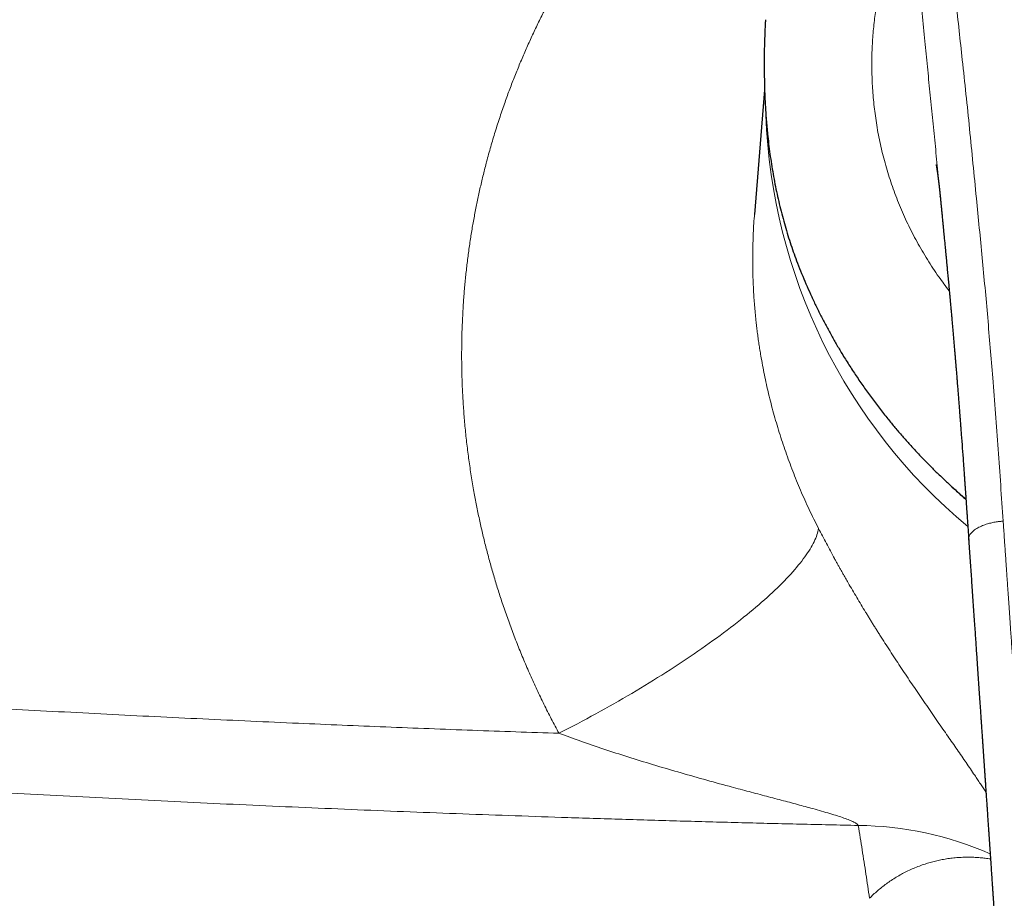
# Model space of a CAD drawing. Header units: millimetres. Extents: x 8 to 932, y 12 to 523.
# Tile 24 of 53: x 424 to 464, y 458 to 494. Entities that reach past the tile are written whole.
import ezdxf

# ---------------------------------------------------------------- set-up
doc = ezdxf.new("R2010")
doc.units = ezdxf.units.MM

msp = doc.modelspace()

# ---------------------------------------------------------------- linework, layer by layer
at = {"color": 7, "linetype": 'Continuous', "lineweight": 30}
for p, q in [((454.641, 491.933), (454.649, 491.429)), ((454.656, 491.2), (454.245, 486.107)), ((461.836, 486.833), (461.835, 486.842))]:
    msp.add_line(p, q, dxfattribs=at)
at = {"color": 252, "linetype": 'Continuous', "lineweight": 0, "flags": 128}
msp.add_lwpolyline([(446.252, 464.906), (446.442, 465.003), (446.632, 465.101), (446.821, 465.2), (447.01, 465.299), (447.199, 465.4), (447.387, 465.5), (447.575, 465.602), (447.762, 465.704), (447.948, 465.806), (448.134, 465.91), (448.318, 466.013), (448.502, 466.118), (448.685, 466.222), (448.867, 466.327), (449.049, 466.433), (449.229, 466.539), (449.408, 466.645), (449.586, 466.752), (449.763, 466.858), (449.938, 466.966), (450.112, 467.073), (450.285, 467.181), (450.457, 467.288), (450.627, 467.396), (450.796, 467.504), (450.963, 467.612), (451.129, 467.721), (451.293, 467.829), (451.456, 467.937), (451.616, 468.045), (451.775, 468.154), (451.933, 468.262), (452.088, 468.37), (452.242, 468.478), (452.394, 468.585), (452.544, 468.693), (452.692, 468.8), (452.838, 468.907), (452.981, 469.014), (453.123, 469.12), (453.263, 469.226), (453.4, 469.332), (453.536, 469.437), (453.669, 469.542), (453.799, 469.646), (453.928, 469.75), (454.054, 469.854), (454.178, 469.957), (454.299, 470.059), (454.418, 470.161), (454.534, 470.262), (454.648, 470.362), (454.759, 470.462), (454.868, 470.561), (454.974, 470.659), (455.078, 470.757), (455.179, 470.854), (455.277, 470.95), (455.373, 471.045), (455.465, 471.139), (455.555, 471.232), (455.643, 471.325), (455.727, 471.416), (455.809, 471.507), (455.887, 471.597), (455.963, 471.685), (456.036, 471.773), (456.106, 471.859), (456.174, 471.945), (456.238, 472.029), (456.299, 472.112), (456.357, 472.194), (456.412, 472.275), (456.465, 472.354), (456.514, 472.433), (456.56, 472.51), (456.603, 472.586), (456.643, 472.661), (456.68, 472.734), (456.714, 472.806), (456.745, 472.877), (456.772, 472.946), (456.797, 473.014), (456.818, 473.081), (456.837, 473.146), (456.852, 473.209), (456.864, 473.272)], dxfattribs=at)
at = {"color": 252, "linetype": 'Continuous', "lineweight": 0}
for centre, radius, start, end in [((477.656, 490.999), 22.963, 182.0698, 230.2201), ((458.364, 447.517), 13.626, 66.1374, 89.5052)]:
    msp.add_arc(centre, radius, start, end, dxfattribs=at)
for points, knots in [([(446.252, 464.906), (446.147, 465.103), (445.937, 465.496), (445.638, 466.092), (445.351, 466.691), (445.076, 467.294), (444.816, 467.897), (444.569, 468.5), (444.336, 469.103), (444.116, 469.71), (443.915, 470.298), (443.732, 470.868), (443.566, 471.419), (443.41, 471.972), (443.263, 472.528), (443.127, 473.087), (443, 473.649), (442.883, 474.214), (442.771, 474.806), (442.666, 475.426), (442.57, 476.074), (442.487, 476.722), (442.418, 477.371), (442.363, 478.017), (442.321, 478.66), (442.292, 479.3), (442.277, 479.94), (442.275, 480.555), (442.284, 481.146), (442.303, 481.714), (442.332, 482.281), (442.372, 482.847), (442.422, 483.413), (442.483, 483.978), (442.554, 484.543), (442.634, 485.096), (442.722, 485.636), (442.818, 486.164), (442.923, 486.691), (443.037, 487.216), (443.161, 487.74), (443.303, 488.294), (443.464, 488.877), (443.646, 489.49), (443.841, 490.097), (444.04, 490.677), (444.242, 491.23), (444.446, 491.758), (444.659, 492.283), (444.883, 492.805), (445.116, 493.324), (445.359, 493.839), (445.611, 494.351), (445.885, 494.883), (446.182, 495.432), (446.503, 495.998), (446.835, 496.558), (447.178, 497.111), (447.531, 497.655), (447.893, 498.189), (448.264, 498.713), (448.647, 499.232), (449.043, 499.748), (449.453, 500.261), (449.875, 500.768), (450.308, 501.266), (450.751, 501.756), (451.204, 502.238), (451.667, 502.712), (451.983, 503.02), (452.142, 503.175)], [0, 0, 0, 0, 0.015763, 0.031485, 0.047172, 0.062829, 0.078462, 0.093797, 0.10912, 0.124435, 0.139749, 0.153425, 0.167108, 0.180801, 0.194509, 0.208234, 0.221982, 0.235756, 0.249559, 0.265242, 0.280911, 0.296572, 0.312232, 0.327895, 0.343288, 0.358696, 0.374124, 0.389471, 0.403166, 0.41686, 0.430557, 0.444261, 0.457976, 0.471706, 0.485455, 0.499227, 0.5122, 0.525181, 0.538175, 0.551184, 0.564213, 0.577265, 0.592682, 0.608142, 0.62365, 0.638988, 0.652682, 0.666383, 0.680095, 0.693823, 0.707569, 0.72134, 0.735138, 0.748967, 0.764673, 0.780368, 0.79606, 0.811753, 0.827454, 0.842889, 0.858342, 0.87382, 0.88936, 0.905194, 0.921009, 0.936809, 0.952603, 0.968395, 0.984192, 1, 1, 1, 1]), ([(462.013, 499.509), (462.048, 499.119), (462.116, 498.337), (462.23, 497.162), (462.351, 495.983), (462.478, 494.801), (462.608, 493.615), (462.745, 492.355), (462.889, 491.02), (463.034, 489.607), (463.174, 488.189), (463.306, 486.837), (463.433, 485.552), (463.551, 484.336), (463.666, 483.116), (463.776, 481.892), (463.88, 480.664), (463.986, 479.359), (464.093, 477.976), (464.201, 476.515), (464.306, 475.048), (464.374, 474.067), (464.408, 473.576)], [0, 0, 0, 0, 0.046677, 0.093345, 0.140008, 0.186667, 0.233324, 0.279979, 0.334963, 0.389948, 0.444935, 0.499928, 0.546596, 0.593269, 0.639946, 0.686625, 0.733304, 0.779981, 0.834987, 0.889989, 0.944992, 1, 1, 1, 1]), ([(460.683, 498.834), (460.604, 498.705), (460.447, 498.446), (460.224, 498.003), (460.013, 497.523), (459.817, 497.004), (459.638, 496.452), (459.477, 495.868), (459.337, 495.255), (459.22, 494.614), (459.13, 493.948), (459.068, 493.259), (459.036, 492.549), (459.039, 491.821), (459.076, 491.077), (459.152, 490.322), (459.267, 489.558), (459.424, 488.788), (459.626, 488.017), (459.873, 487.247), (460.164, 486.483), (460.5, 485.727), (460.879, 484.985), (461.304, 484.259), (461.743, 483.59), (462.06, 483.176), (462.205, 482.987)], [0, 0, 0, 0, 0.041946, 0.083887, 0.125831, 0.167783, 0.209738, 0.251692, 0.293642, 0.335589, 0.37753, 0.419469, 0.461411, 0.503357, 0.545305, 0.587256, 0.629204, 0.671145, 0.713085, 0.755029, 0.796978, 0.83893, 0.88088, 0.922817, 0.964747, 1, 1, 1, 1]), ([(461.835, 486.842), (461.833, 486.864), (461.796, 487.239), (461.726, 487.965), (461.623, 489.018), (461.52, 490.065), (461.415, 491.107), (461.31, 492.146), (461.201, 493.217), (461.09, 494.32), (460.979, 495.454), (460.873, 496.584), (460.774, 497.712), (460.713, 498.459), (460.683, 498.834)], [0, 0, 0, 0, 0.005358, 0.091655, 0.17789, 0.264026, 0.350132, 0.436315, 0.522669, 0.617856, 0.713188, 0.808616, 0.904192, 1, 1, 1, 1]), ([(454.247, 486.107), (454.244, 486.084), (454.216, 485.794), (454.189, 485.233), (454.166, 484.423), (454.175, 483.677), (454.203, 482.999), (454.244, 482.391), (454.29, 481.904), (454.33, 481.539), (454.36, 481.298), (454.392, 481.056), (454.427, 480.814), (454.464, 480.571), (454.534, 480.151), (454.646, 479.551), (454.819, 478.771), (455.021, 477.985), (455.253, 477.194), (455.514, 476.404), (455.805, 475.617), (456.125, 474.833), (456.475, 474.048), (456.734, 473.532), (456.864, 473.272)], [0, 0, 0, 0, 0.00542, 0.066782, 0.128637, 0.190988, 0.23703, 0.283341, 0.329921, 0.348294, 0.36671, 0.385167, 0.403667, 0.422208, 0.440791, 0.500126, 0.560289, 0.621282, 0.683106, 0.745762, 0.808111, 0.871267, 0.935229, 1, 1, 1, 1]), ([(456.864, 473.272), (456.916, 473.171), (457.02, 472.969), (457.181, 472.664), (457.346, 472.355), (457.481, 472.108), (457.583, 471.923), (457.651, 471.8), (457.72, 471.676), (457.79, 471.552), (457.86, 471.428), (457.931, 471.303), (458.003, 471.178), (458.108, 470.996), (458.248, 470.755), (458.424, 470.458), (458.602, 470.16), (458.75, 469.917), (458.865, 469.728), (458.948, 469.593), (459.031, 469.459), (459.115, 469.324), (459.199, 469.189), (459.284, 469.054), (459.41, 468.856), (459.576, 468.595), (459.784, 468.273), (459.993, 467.953), (460.203, 467.634), (460.414, 467.317), (460.624, 467.004), (460.839, 466.686), (461.058, 466.364), (461.283, 466.037), (461.506, 465.712), (461.728, 465.392), (461.941, 465.085), (462.144, 464.792), (462.337, 464.513), (462.527, 464.24), (462.712, 463.972), (462.893, 463.709), (463.07, 463.449), (463.226, 463.219), (463.361, 463.018), (463.475, 462.845), (463.586, 462.676), (463.663, 462.559), (463.701, 462.498), (463.705, 462.493)], [0, 0, 0, 0, 0.024536, 0.049235, 0.074127, 0.099241, 0.109175, 0.119149, 0.129165, 0.139225, 0.149331, 0.159483, 0.169684, 0.179935, 0.204257, 0.228776, 0.253511, 0.27848, 0.289773, 0.301117, 0.312516, 0.323971, 0.335483, 0.347054, 0.358685, 0.386733, 0.41495, 0.443355, 0.471967, 0.500805, 0.529886, 0.558495, 0.589829, 0.621296, 0.652914, 0.684705, 0.716687, 0.745717, 0.77463, 0.80344, 0.832163, 0.860811, 0.889401, 0.918483, 0.938497, 0.958419, 0.978256, 0.998014, 1, 1, 1, 1]), ([(464.408, 473.576), (464.393, 473.575), (464.36, 473.572), (464.306, 473.566), (464.241, 473.559), (464.165, 473.55), (464.076, 473.536), (463.986, 473.519), (463.895, 473.498), (463.806, 473.474), (463.711, 473.446), (463.613, 473.411), (463.514, 473.371), (463.416, 473.325), (463.323, 473.274), (463.238, 473.217), (463.166, 473.158), (463.108, 473.099), (463.064, 473.042), (463.032, 472.987), (463.011, 472.936), (463, 472.889), (462.995, 472.852), (462.997, 472.831), (462.998, 472.824)], [0, 0, 0, 0, 0.0194658, 0.0433265, 0.0718684, 0.105541, 0.1449473, 0.1907792, 0.2297687, 0.2729235, 0.3202866, 0.371714, 0.4268609, 0.4852263, 0.546286, 0.6097353, 0.6727794, 0.7327065, 0.7894383, 0.8427224, 0.8923314, 0.9381553, 0.9802222, 1, 1, 1, 1]), ([(479.5, 425.616), (479.497, 425.616), (479.489, 425.616), (479.475, 425.616), (479.457, 425.616), (479.431, 425.616), (479.397, 425.616), (479.354, 425.617), (479.299, 425.617), (479.231, 425.618), (479.15, 425.619), (479.058, 425.62), (478.955, 425.622), (478.837, 425.624), (478.702, 425.628), (478.549, 425.633), (478.384, 425.639), (478.204, 425.647), (478.013, 425.657), (477.811, 425.669), (477.596, 425.683), (477.369, 425.701), (477.128, 425.721), (476.873, 425.745), (476.604, 425.773), (476.322, 425.805), (476.028, 425.842), (475.744, 425.88), (475.473, 425.92), (475.217, 425.961), (474.953, 426.006), (474.681, 426.057), (474.411, 426.111), (474.143, 426.169), (473.878, 426.232), (473.606, 426.302), (473.329, 426.378), (473.048, 426.463), (472.762, 426.557), (472.494, 426.653), (472.245, 426.749), (472.015, 426.845), (471.784, 426.948), (471.552, 427.06), (471.321, 427.18), (471.089, 427.309), (470.866, 427.442), (470.653, 427.579), (470.449, 427.719), (470.248, 427.867), (470.05, 428.023), (469.857, 428.187), (469.669, 428.358), (469.488, 428.537), (469.312, 428.724), (469.151, 428.911), (469.004, 429.096), (468.871, 429.279), (468.743, 429.47), (468.622, 429.668), (468.507, 429.872), (468.392, 430.094), (468.279, 430.334), (468.167, 430.593), (468.064, 430.858), (467.963, 431.141), (467.865, 431.444), (467.77, 431.767), (467.683, 432.096), (467.603, 432.43), (467.521, 432.807), (467.439, 433.224), (467.359, 433.684), (467.285, 434.163), (467.217, 434.659), (467.155, 435.175), (467.098, 435.699), (467.046, 436.23), (466.994, 436.804), (466.94, 437.42), (466.884, 438.079), (466.829, 438.748), (466.775, 439.427), (466.722, 440.116), (466.68, 440.668), (466.649, 441.078), (466.629, 441.346), (466.609, 441.615), (466.589, 441.885), (466.569, 442.156), (466.55, 442.421), (466.52, 442.829), (466.48, 443.377), (466.428, 444.102), (466.374, 444.853), (466.32, 445.629), (466.266, 446.393), (466.214, 447.146), (466.164, 447.887), (466.114, 448.616), (466.066, 449.318), (466.02, 449.993), (465.976, 450.641), (465.933, 451.28), (465.891, 451.91), (465.849, 452.529), (465.805, 453.175), (465.76, 453.846), (465.713, 454.54), (465.667, 455.221), (465.623, 455.866), (465.582, 456.476), (465.543, 457.051), (465.504, 457.617), (465.466, 458.172), (465.429, 458.718), (465.392, 459.253), (465.356, 459.778), (465.319, 460.317), (465.281, 460.869), (465.243, 461.433), (465.205, 461.984), (465.168, 462.522), (465.132, 463.047), (465.097, 463.559), (465.063, 464.044), (465.031, 464.505), (465.002, 464.941), (464.972, 465.365), (464.944, 465.78), (464.916, 466.183), (464.889, 466.581), (464.862, 466.974), (464.835, 467.36), (464.809, 467.735), (464.784, 468.099), (464.76, 468.451), (464.736, 468.791), (464.714, 469.112), (464.694, 469.413), (464.674, 469.695), (464.655, 469.968), (464.637, 470.231), (464.62, 470.485), (464.603, 470.729), (464.587, 470.964), (464.571, 471.189), (464.557, 471.405), (464.542, 471.612), (464.529, 471.809), (464.516, 471.993), (464.504, 472.165), (464.493, 472.325), (464.483, 472.477), (464.473, 472.62), (464.464, 472.758), (464.455, 472.891), (464.446, 473.017), (464.438, 473.134), (464.431, 473.241), (464.424, 473.338), (464.418, 473.426), (464.413, 473.504), (464.409, 473.553), (464.408, 473.576)], [0, 0, 0, 0, 0.000164, 0.000398, 0.000701, 0.001073, 0.001676, 0.002403, 0.003253, 0.004436, 0.005795, 0.007333, 0.009047, 0.010939, 0.013269, 0.015822, 0.018597, 0.021595, 0.024815, 0.028194, 0.031786, 0.035593, 0.039612, 0.043922, 0.048452, 0.0532, 0.058164, 0.063343, 0.067563, 0.071915, 0.076403, 0.081027, 0.085791, 0.090246, 0.094823, 0.099525, 0.10435, 0.109295, 0.114355, 0.119523, 0.123658, 0.127856, 0.13212, 0.136452, 0.140856, 0.145339, 0.149905, 0.154041, 0.158234, 0.162478, 0.166768, 0.171102, 0.175401, 0.179744, 0.184135, 0.18858, 0.192402, 0.19628, 0.200224, 0.204223, 0.208254, 0.212311, 0.217127, 0.221985, 0.226892, 0.231854, 0.237584, 0.243394, 0.249284, 0.255253, 0.261296, 0.269307, 0.277417, 0.285626, 0.294541, 0.30359, 0.312776, 0.322099, 0.331558, 0.342967, 0.354565, 0.366354, 0.378333, 0.390504, 0.402866, 0.407578, 0.412317, 0.417083, 0.421877, 0.426697, 0.431494, 0.436039, 0.448444, 0.46071, 0.474758, 0.488618, 0.50229, 0.515772, 0.529064, 0.542166, 0.555077, 0.566932, 0.578624, 0.590153, 0.60152, 0.612726, 0.623771, 0.636582, 0.649171, 0.661537, 0.673683, 0.68434, 0.694821, 0.705127, 0.715257, 0.725211, 0.734991, 0.744595, 0.754025, 0.764588, 0.774922, 0.785029, 0.794907, 0.804558, 0.81398, 0.823174, 0.831402, 0.839437, 0.847282, 0.854934, 0.862395, 0.869664, 0.87703, 0.884188, 0.891138, 0.897881, 0.904416, 0.910743, 0.916863, 0.92229, 0.927542, 0.93262, 0.937524, 0.942253, 0.946808, 0.951188, 0.955394, 0.959426, 0.963283, 0.966965, 0.970473, 0.973621, 0.976613, 0.979451, 0.982133, 0.98466, 0.987206, 0.989573, 0.99176, 0.993767, 0.995595, 0.997243, 0.998711, 1, 1, 1, 1]), ([(397.706, 467.609), (398.28, 467.565), (399.427, 467.479), (401.146, 467.351), (402.86, 467.227), (404.569, 467.105), (406.272, 466.986), (407.971, 466.869), (409.664, 466.755), (411.285, 466.648), (412.834, 466.548), (414.312, 466.455), (415.785, 466.363), (417.196, 466.277), (418.545, 466.197), (419.78, 466.124), (420.635, 466.075), (421.11, 466.048), (421.258, 466.04), (421.406, 466.031), (421.553, 466.023), (421.701, 466.014), (422.459, 465.972), (423.827, 465.896), (425.803, 465.79), (427.773, 465.688), (429.739, 465.589), (431.7, 465.495), (433.656, 465.404), (435.554, 465.319), (437.392, 465.24), (439.172, 465.167), (440.948, 465.097), (442.719, 465.03), (444.487, 464.966), (445.664, 464.926), (446.252, 464.906)], [0, 0, 0, 0, 0.035927, 0.071711, 0.107352, 0.142852, 0.178212, 0.213431, 0.248512, 0.283456, 0.314092, 0.344624, 0.37505, 0.405372, 0.43197, 0.458488, 0.481758, 0.4848, 0.487842, 0.490882, 0.493922, 0.496961, 0.499998, 0.540755, 0.581375, 0.621861, 0.662213, 0.702432, 0.742521, 0.782481, 0.818998, 0.855408, 0.891712, 0.927911, 0.964007, 1, 1, 1, 1]), ([(458.482, 461.143), (458.466, 461.165), (458.43, 461.212), (458.297, 461.286), (458.12, 461.364), (457.893, 461.448), (457.625, 461.537), (457.319, 461.631), (456.983, 461.729), (456.542, 461.853), (455.992, 462.002), (455.332, 462.177), (454.642, 462.36), (453.93, 462.548), (453.1, 462.77), (452.16, 463.028), (451.117, 463.324), (450.087, 463.627), (449.077, 463.939), (448.097, 464.257), (447.156, 464.577), (446.548, 464.798), (446.252, 464.906)], [0, 0, 0, 0, 0.012317, 0.026749, 0.043993, 0.064174, 0.087145, 0.112628, 0.14028, 0.169719, 0.219669, 0.272482, 0.327534, 0.38418, 0.441761, 0.524712, 0.607786, 0.690139, 0.771043, 0.85026, 0.926908, 1, 1, 1, 1]), ([(397.81, 464.158), (398.511, 464.105), (399.914, 463.999), (402.022, 463.845), (404.132, 463.694), (406.243, 463.546), (408.343, 463.403), (410.433, 463.264), (412.512, 463.129), (414.593, 462.998), (416.689, 462.87), (418.802, 462.744), (420.931, 462.621), (423.061, 462.502), (425.193, 462.388), (427.328, 462.277), (429.464, 462.17), (431.602, 462.067), (433.741, 461.968), (435.883, 461.873), (438.026, 461.783), (440.172, 461.696), (442.319, 461.614), (444.468, 461.537), (446.691, 461.461), (448.987, 461.388), (451.358, 461.318), (453.73, 461.254), (456.105, 461.195), (457.69, 461.16), (458.482, 461.143)], [0, 0, 0, 0, 0.035177, 0.07034, 0.10549, 0.140629, 0.175758, 0.210249, 0.244733, 0.27921, 0.313681, 0.34885, 0.384016, 0.419178, 0.454339, 0.489499, 0.52466, 0.559823, 0.594989, 0.630159, 0.665335, 0.700517, 0.735706, 0.770905, 0.806114, 0.844857, 0.883616, 0.922391, 0.961185, 1, 1, 1, 1]), ([(458.942, 458.165), (458.895, 458.493), (458.801, 459.149), (458.647, 460.142), (458.537, 460.809), (458.482, 461.143)], [0, 0, 0, 0, 0.333306, 0.666636, 1, 1, 1, 1]), ([(458.942, 458.165), (458.994, 458.217), (459.099, 458.32), (459.268, 458.47), (459.446, 458.618), (459.633, 458.76), (459.831, 458.898), (460.036, 459.028), (460.246, 459.148), (460.461, 459.26), (460.686, 459.365), (460.92, 459.461), (461.149, 459.544), (461.371, 459.614), (461.584, 459.673), (461.804, 459.724), (462.032, 459.768), (462.266, 459.803), (462.507, 459.828), (462.736, 459.842), (462.953, 459.847), (463.155, 459.844), (463.361, 459.834), (463.571, 459.816), (463.747, 459.795), (463.854, 459.777), (463.89, 459.772)], [0, 0, 0, 0, 0.048469, 0.097283, 0.146421, 0.195866, 0.245604, 0.295625, 0.343042, 0.390706, 0.438619, 0.486789, 0.53523, 0.574828, 0.614742, 0.654956, 0.695456, 0.736233, 0.777283, 0.818608, 0.851204, 0.88398, 0.916943, 0.950107, 0.983483, 1, 1, 1, 1])]:
    msp.add_open_spline(points, degree=3, knots=knots, dxfattribs=at)
at = {"color": 7, "linetype": 'Continuous', "lineweight": 30}
for points, knots in [([(454.694, 494.064), (454.69, 494.011), (454.681, 493.857), (454.667, 493.564), (454.653, 493.186), (454.643, 492.77), (454.639, 492.352), (454.64, 492.073), (454.641, 491.933)], [0, 0, 0, 0, 0.074267, 0.217938, 0.411464, 0.606293, 0.802461, 1, 1, 1, 1]), ([(454.649, 491.429), (454.652, 491.326), (454.658, 491.12), (454.671, 490.813), (454.687, 490.508), (454.706, 490.206), (454.729, 489.906), (454.756, 489.606), (454.79, 489.267), (454.834, 488.888), (454.889, 488.473), (454.952, 488.064), (455.022, 487.655), (455.1, 487.247), (455.186, 486.84), (455.281, 486.436), (455.383, 486.035), (455.493, 485.64), (455.609, 485.252), (455.733, 484.869), (455.863, 484.49), (455.956, 484.242), (456.003, 484.117)], [0, 0, 0, 0, 0.041078, 0.081796, 0.122159, 0.162172, 0.201839, 0.241168, 0.281451, 0.337076, 0.392334, 0.447241, 0.501816, 0.557392, 0.612977, 0.668591, 0.724255, 0.779989, 0.834815, 0.889746, 0.944802, 1, 1, 1, 1]), ([(461.667, 488.144), (461.667, 488.144), (461.667, 488.144), (461.667, 488.143), (461.667, 488.14), (461.668, 488.137), (461.669, 488.134), (461.669, 488.13), (461.67, 488.125), (461.671, 488.121), (461.672, 488.115), (461.673, 488.109), (461.674, 488.103), (461.675, 488.098), (461.676, 488.093), (461.677, 488.087), (461.679, 488.079), (461.68, 488.071), (461.682, 488.062), (461.683, 488.055), (461.684, 488.048), (461.685, 488.041), (461.687, 488.032), (461.688, 488.022), (461.69, 488.012), (461.691, 488.004), (461.693, 487.995), (461.694, 487.985), (461.696, 487.974), (461.698, 487.964), (461.699, 487.954), (461.701, 487.943), (461.703, 487.93), (461.705, 487.917), (461.707, 487.905), (461.709, 487.892), (461.711, 487.878), (461.713, 487.863), (461.716, 487.848), (461.718, 487.833), (461.72, 487.817), (461.723, 487.799), (461.726, 487.777), (461.729, 487.751), (461.733, 487.723), (461.737, 487.695), (461.741, 487.666), (461.745, 487.632), (461.75, 487.599), (461.754, 487.567), (461.757, 487.538), (461.761, 487.509), (461.765, 487.479), (461.768, 487.45), (461.771, 487.424), (461.774, 487.4), (461.777, 487.375), (461.78, 487.35), (461.783, 487.324), (461.786, 487.298), (461.789, 487.269), (461.793, 487.239), (461.796, 487.209), (461.799, 487.182), (461.802, 487.158), (461.804, 487.136), (461.806, 487.113), (461.809, 487.091), (461.811, 487.068), (461.814, 487.042), (461.817, 487.012), (461.82, 486.982), (461.823, 486.954), (461.826, 486.928), (461.828, 486.902), (461.831, 486.875), (461.833, 486.852), (461.835, 486.837), (461.835, 486.833)], [0, 0, 0, 0, 0.00796, 0.026373, 0.044552, 0.059535, 0.073544, 0.087828, 0.097835, 0.109756, 0.123244, 0.136608, 0.147269, 0.155847, 0.164376, 0.173902, 0.185219, 0.198814, 0.210427, 0.219719, 0.22789, 0.237241, 0.248166, 0.260376, 0.271591, 0.281066, 0.289366, 0.299556, 0.311463, 0.322036, 0.330482, 0.34057, 0.353426, 0.366361, 0.376429, 0.386311, 0.398851, 0.412099, 0.42383, 0.435185, 0.447892, 0.46063, 0.476239, 0.49605, 0.516623, 0.534645, 0.553989, 0.575289, 0.599218, 0.618037, 0.634726, 0.652294, 0.670216, 0.686885, 0.701084, 0.714619, 0.728532, 0.742577, 0.755855, 0.770021, 0.785306, 0.801615, 0.817897, 0.831929, 0.842855, 0.854098, 0.865906, 0.876976, 0.88714, 0.899735, 0.915613, 0.931037, 0.943686, 0.955741, 0.967757, 0.98037, 0.994011, 1, 1, 1, 1]), ([(461.835, 486.842), (461.835, 486.841), (461.835, 486.836), (461.837, 486.82), (461.84, 486.792), (461.843, 486.755), (461.847, 486.715), (461.851, 486.677), (461.854, 486.645), (461.857, 486.614), (461.86, 486.579), (461.864, 486.538), (461.87, 486.48), (461.877, 486.404), (461.887, 486.309), (461.895, 486.217), (461.904, 486.13), (461.912, 486.048), (461.92, 485.963), (461.927, 485.893), (461.932, 485.84), (461.935, 485.806), (461.938, 485.779), (461.94, 485.759), (461.941, 485.744), (461.943, 485.726), (461.945, 485.702), (461.949, 485.669), (461.953, 485.626), (461.958, 485.576), (461.963, 485.52), (461.971, 485.438), (461.981, 485.335), (461.992, 485.218), (462.003, 485.111), (462.012, 485.01), (462.022, 484.906), (462.031, 484.816), (462.038, 484.741), (462.044, 484.684), (462.049, 484.627), (462.055, 484.573), (462.059, 484.526), (462.063, 484.488), (462.066, 484.46), (462.067, 484.44), (462.069, 484.424), (462.071, 484.407), (462.073, 484.384), (462.076, 484.352), (462.08, 484.311), (462.085, 484.263), (462.09, 484.208), (462.095, 484.15), (462.101, 484.09), (462.107, 484.031), (462.119, 483.901), (462.138, 483.704), (462.163, 483.439), (462.181, 483.247), (462.192, 483.125), (462.197, 483.073), (462.202, 483.021), (462.207, 482.969), (462.211, 482.92), (462.215, 482.877), (462.219, 482.842), (462.221, 482.814), (462.223, 482.794), (462.225, 482.778), (462.226, 482.761), (462.228, 482.737), (462.231, 482.702), (462.235, 482.659), (462.24, 482.607), (462.245, 482.549), (462.251, 482.489), (462.26, 482.385), (462.274, 482.239), (462.291, 482.051), (462.307, 481.862), (462.324, 481.671), (462.342, 481.473), (462.36, 481.268), (462.378, 481.055), (462.394, 480.873), (462.406, 480.727), (462.415, 480.624), (462.423, 480.53), (462.43, 480.446), (462.436, 480.37), (462.441, 480.31), (462.445, 480.267), (462.447, 480.241), (462.449, 480.222), (462.45, 480.203), (462.452, 480.178), (462.455, 480.144), (462.459, 480.103), (462.463, 480.053), (462.468, 479.991), (462.474, 479.915), (462.482, 479.825), (462.49, 479.724), (462.499, 479.618), (462.507, 479.512), (462.517, 479.392), (462.527, 479.262), (462.539, 479.123), (462.549, 478.993), (462.559, 478.873), (462.567, 478.763), (462.575, 478.662), (462.583, 478.565), (462.591, 478.465), (462.599, 478.357), (462.608, 478.243), (462.618, 478.12), (462.628, 477.991), (462.639, 477.846), (462.651, 477.683), (462.665, 477.502), (462.679, 477.313), (462.703, 476.998), (462.736, 476.56), (462.766, 476.146), (462.785, 475.878), (462.794, 475.755), (462.803, 475.633), (462.811, 475.523), (462.818, 475.427), (462.823, 475.348), (462.828, 475.278), (462.833, 475.219), (462.836, 475.17), (462.839, 475.132), (462.841, 475.1), (462.843, 475.074), (462.844, 475.055), (462.845, 475.039), (462.846, 475.024), (462.848, 475.006), (462.849, 474.982), (462.852, 474.951), (462.854, 474.911), (462.858, 474.864), (462.862, 474.809), (462.866, 474.743), (462.872, 474.665), (462.878, 474.575), (462.885, 474.476), (462.893, 474.366), (462.901, 474.246), (462.91, 474.117), (462.92, 473.977), (462.931, 473.825), (462.942, 473.661), (462.954, 473.482), (462.968, 473.293), (462.981, 473.093), (462.992, 472.936), (462.998, 472.845), (463, 472.824)], [0, 0, 0, 0, 0.000192, 0.001903, 0.004456, 0.007415, 0.010575, 0.013354, 0.015724, 0.017685, 0.020373, 0.023379, 0.026719, 0.033142, 0.04006, 0.047445, 0.053223, 0.059199, 0.065373, 0.071691, 0.074599, 0.077028, 0.078978, 0.080448, 0.08144, 0.082404, 0.084198, 0.086624, 0.089683, 0.093376, 0.097579, 0.10174, 0.111109, 0.119861, 0.127155, 0.134219, 0.141738, 0.149748, 0.153726, 0.157815, 0.162015, 0.166086, 0.169508, 0.172262, 0.174246, 0.175637, 0.176521, 0.177677, 0.179288, 0.181624, 0.184528, 0.188, 0.192039, 0.196336, 0.2006, 0.204831, 0.209029, 0.228565, 0.247407, 0.266148, 0.269894, 0.273644, 0.277395, 0.281149, 0.284804, 0.28795, 0.290409, 0.292375, 0.293848, 0.294829, 0.295778, 0.297569, 0.300012, 0.303107, 0.306854, 0.311154, 0.315514, 0.319866, 0.333414, 0.346881, 0.360269, 0.373873, 0.388013, 0.40269, 0.417904, 0.433655, 0.441693, 0.449063, 0.455765, 0.461797, 0.467161, 0.471857, 0.474607, 0.476441, 0.477415, 0.478656, 0.480492, 0.482872, 0.485826, 0.489352, 0.493452, 0.499079, 0.505519, 0.51277, 0.520587, 0.52817, 0.53546, 0.546052, 0.555956, 0.565173, 0.573704, 0.581548, 0.588706, 0.595176, 0.602313, 0.609935, 0.618072, 0.626726, 0.635895, 0.645581, 0.657659, 0.670455, 0.683962, 0.697731, 0.737396, 0.776819, 0.78546, 0.794089, 0.802706, 0.811266, 0.817465, 0.823031, 0.827963, 0.832261, 0.835453, 0.838176, 0.840428, 0.84221, 0.843522, 0.844645, 0.845551, 0.846675, 0.848342, 0.850563, 0.853336, 0.856662, 0.860541, 0.864973, 0.870594, 0.876908, 0.883917, 0.89162, 0.900018, 0.909111, 0.918898, 0.92938, 0.941108, 0.953599, 0.966853, 0.980872, 0.995656, 1, 1, 1, 1]), ([(456.003, 484.117), (456.058, 483.975), (456.169, 483.691), (456.346, 483.269), (456.532, 482.85), (456.727, 482.433), (456.929, 482.021), (457.14, 481.614), (457.358, 481.212), (457.584, 480.815), (457.831, 480.398), (458.102, 479.963), (458.398, 479.51), (458.706, 479.062), (459.023, 478.621), (459.351, 478.186), (459.673, 477.78), (459.985, 477.4), (460.287, 477.048), (460.595, 476.702), (460.909, 476.361), (461.229, 476.027), (461.552, 475.702), (461.88, 475.383), (462.216, 475.07), (462.55, 474.767), (462.776, 474.573), (462.885, 474.48)], [0, 0, 0, 0, 0.0386036, 0.0772607, 0.1159865, 0.1547959, 0.193704, 0.2320275, 0.2704744, 0.3090584, 0.3472301, 0.3926282, 0.4380156, 0.4834142, 0.5288462, 0.5743334, 0.6198978, 0.6585234, 0.6971007, 0.7356428, 0.7741631, 0.8126747, 0.850503, 0.8883483, 0.9262231, 0.9644132, 1, 1, 1, 1]), ([(462.314, 474.983), (462.328, 474.969), (462.408, 474.893), (462.555, 474.757), (462.732, 474.596), (462.843, 474.497), (462.886, 474.459)], [0, 0, 0, 0, 0.076361, 0.425766, 0.775269, 1, 1, 1, 1]), ([(462.997, 472.824), (462.999, 472.797), (463.01, 472.639), (463.029, 472.355), (463.056, 471.972), (463.081, 471.597), (463.107, 471.231), (463.133, 470.853), (463.159, 470.463), (463.187, 470.063), (463.214, 469.674), (463.238, 469.31), (463.262, 468.97), (463.284, 468.653), (463.305, 468.344), (463.325, 468.046), (463.345, 467.756), (463.364, 467.476), (463.383, 467.205), (463.401, 466.937), (463.419, 466.673), (463.437, 466.414), (463.454, 466.165), (463.47, 465.927), (463.485, 465.716), (463.497, 465.531), (463.508, 465.374), (463.518, 465.229), (463.527, 465.095), (463.536, 464.972), (463.543, 464.861), (463.55, 464.762), (463.556, 464.674), (463.561, 464.597), (463.565, 464.538), (463.568, 464.494), (463.571, 464.463), (463.572, 464.436), (463.574, 464.412), (463.576, 464.388), (463.578, 464.357), (463.581, 464.317), (463.584, 464.266), (463.588, 464.205), (463.593, 464.136), (463.598, 464.061), (463.603, 463.982), (463.61, 463.886), (463.618, 463.773), (463.627, 463.64), (463.636, 463.498), (463.647, 463.347), (463.658, 463.185), (463.67, 463.012), (463.682, 462.83), (463.695, 462.639), (463.709, 462.438), (463.723, 462.228), (463.737, 462.022), (463.751, 461.82), (463.764, 461.626), (463.777, 461.431), (463.79, 461.238), (463.803, 461.05), (463.818, 460.833), (463.835, 460.587), (463.853, 460.316), (463.871, 460.049), (463.889, 459.787), (463.906, 459.529), (463.923, 459.284), (463.939, 459.05), (463.953, 458.839), (463.966, 458.649), (463.977, 458.481), (463.988, 458.32), (463.999, 458.168), (464.008, 458.023), (464.02, 457.853), (464.033, 457.652), (464.049, 457.414), (464.066, 457.171), (464.082, 456.923), (464.099, 456.671), (464.117, 456.409), (464.135, 456.136), (464.153, 455.875), (464.169, 455.631), (464.184, 455.409), (464.199, 455.192), (464.213, 454.981), (464.226, 454.78), (464.239, 454.589), (464.251, 454.407), (464.261, 454.263), (464.268, 454.156), (464.272, 454.09), (464.276, 454.034), (464.279, 453.988), (464.281, 453.951), (464.283, 453.923), (464.285, 453.898), (464.287, 453.873), (464.289, 453.844), (464.291, 453.804), (464.295, 453.753), (464.299, 453.688), (464.304, 453.615), (464.309, 453.533), (464.315, 453.443), (464.322, 453.343), (464.329, 453.234), (464.337, 453.117), (464.345, 452.991), (464.354, 452.859), (464.363, 452.724), (464.38, 452.473), (464.404, 452.111), (464.437, 451.61), (464.471, 451.089), (464.507, 450.549), (464.538, 450.083), (464.564, 449.688), (464.586, 449.36), (464.608, 449.029), (464.631, 448.692), (464.654, 448.346), (464.678, 447.972), (464.706, 447.566), (464.735, 447.129), (464.765, 446.681), (464.793, 446.262), (464.819, 445.874), (464.843, 445.518), (464.863, 445.223), (464.879, 444.993), (464.89, 444.835), (464.9, 444.684), (464.91, 444.543), (464.919, 444.404), (464.929, 444.271), (464.937, 444.142), (464.946, 444.024), (464.953, 443.917), (464.96, 443.82), (464.966, 443.733), (464.971, 443.658), (464.975, 443.595), (464.979, 443.544), (464.982, 443.503), (464.984, 443.467), (464.987, 443.431), (464.99, 443.388), (464.994, 443.33), (464.999, 443.258), (465.005, 443.172), (465.011, 443.079), (465.019, 442.97), (465.028, 442.844), (465.038, 442.7), (465.049, 442.545), (465.061, 442.378), (465.074, 442.199), (465.087, 442.008), (465.102, 441.806), (465.117, 441.591), (465.133, 441.365), (465.15, 441.129), (465.167, 440.888), (465.188, 440.603), (465.212, 440.277), (465.238, 439.912), (465.266, 439.54), (465.294, 439.16), (465.323, 438.774), (465.352, 438.398), (465.38, 438.032), (465.408, 437.677), (465.435, 437.338), (465.462, 437.013), (465.487, 436.703), (465.513, 436.398), (465.538, 436.098), (465.564, 435.804), (465.59, 435.515), (465.61, 435.295), (465.625, 435.143), (465.633, 435.06), (465.64, 434.986), (465.647, 434.92), (465.652, 434.865), (465.657, 434.818), (465.661, 434.782), (465.664, 434.752), (465.667, 434.722), (465.671, 434.682), (465.677, 434.629), (465.684, 434.561), (465.692, 434.483), (465.702, 434.396), (465.713, 434.299), (465.725, 434.192), (465.739, 434.075), (465.755, 433.947), (465.772, 433.809), (465.797, 433.619), (465.829, 433.384), (465.869, 433.11), (465.911, 432.845), (465.953, 432.591), (465.997, 432.346), (466.042, 432.11), (466.088, 431.881), (466.135, 431.66), (466.183, 431.446), (466.239, 431.212), (466.304, 430.953), (466.383, 430.666), (466.47, 430.377), (466.556, 430.111), (466.641, 429.869), (466.723, 429.651), (466.811, 429.432), (466.907, 429.211), (467.01, 428.987), (467.123, 428.762), (467.247, 428.534), (467.382, 428.305), (467.527, 428.078), (467.683, 427.855), (467.85, 427.638), (467.99, 427.469), (468.098, 427.346), (468.169, 427.268), (468.238, 427.195), (468.301, 427.13), (468.358, 427.071), (468.409, 427.02), (468.454, 426.976), (468.493, 426.939), (468.526, 426.908), (468.55, 426.885), (468.567, 426.87), (468.577, 426.86), (468.587, 426.851), (468.6, 426.839), (468.617, 426.824), (468.639, 426.803), (468.665, 426.78), (468.693, 426.755), (468.723, 426.729), (468.789, 426.671), (468.895, 426.581), (469.052, 426.454), (469.225, 426.32), (469.416, 426.181), (469.62, 426.041), (469.836, 425.902), (470.058, 425.768), (470.282, 425.641), (470.455, 425.547), (470.58, 425.483), (470.655, 425.446), (470.729, 425.409), (470.802, 425.373), (470.87, 425.341), (470.929, 425.314), (470.978, 425.291), (471.016, 425.274), (471.043, 425.262), (471.061, 425.254), (471.078, 425.246), (471.1, 425.236), (471.13, 425.223), (471.168, 425.206), (471.213, 425.187), (471.265, 425.165), (471.321, 425.142), (471.379, 425.118), (471.436, 425.094), (471.522, 425.06), (471.635, 425.016), (471.771, 424.965), (471.896, 424.92), (472.01, 424.88), (472.103, 424.848), (472.177, 424.824), (472.238, 424.804), (472.303, 424.783), (472.375, 424.76), (472.455, 424.735), (472.564, 424.702), (472.703, 424.661), (472.831, 424.625), (472.923, 424.6), (472.97, 424.588), (473.009, 424.577), (473.041, 424.569), (473.065, 424.563), (473.085, 424.557), (473.105, 424.552), (473.129, 424.546), (473.16, 424.538), (473.196, 424.529), (473.239, 424.518), (473.288, 424.506), (473.405, 424.477), (473.59, 424.434), (473.84, 424.379), (474.092, 424.327), (474.331, 424.281), (474.558, 424.24), (474.728, 424.211), (474.848, 424.191), (474.916, 424.18), (474.974, 424.171), (475.022, 424.163), (475.067, 424.156), (475.116, 424.149), (475.179, 424.139), (475.253, 424.128), (475.335, 424.117), (475.42, 424.105), (475.507, 424.092), (475.614, 424.078), (475.741, 424.061), (475.884, 424.043), (476.024, 424.026), (476.167, 424.009), (476.313, 423.993), (476.461, 423.977), (476.603, 423.962), (476.736, 423.949), (476.861, 423.937), (476.956, 423.929), (477.025, 423.923), (477.07, 423.919), (477.113, 423.915), (477.154, 423.912), (477.193, 423.909), (477.23, 423.906), (477.262, 423.903), (477.284, 423.902), (477.298, 423.901), (477.306, 423.9), (477.316, 423.899), (477.332, 423.898), (477.358, 423.896), (477.393, 423.894), (477.439, 423.89), (477.493, 423.886), (477.561, 423.882), (477.643, 423.876), (477.741, 423.87), (477.85, 423.864), (477.973, 423.857), (478.108, 423.85), (478.255, 423.843), (478.415, 423.837), (478.587, 423.831), (478.772, 423.826), (478.969, 423.821), (479.179, 423.818), (479.357, 423.817), (479.465, 423.817), (479.5, 423.817)], [0, 0, 0, 0, 0.0014781, 0.0085743, 0.0155165, 0.0223048, 0.0289392, 0.0354196, 0.0428598, 0.0500863, 0.057099, 0.0638981, 0.0697883, 0.0755081, 0.0810576, 0.0864368, 0.0916457, 0.0966844, 0.1015528, 0.106251, 0.111102, 0.1157572, 0.1202163, 0.1244794, 0.1285466, 0.1315636, 0.1343742, 0.1369785, 0.1393765, 0.1415681, 0.1435533, 0.1453322, 0.1469047, 0.1482709, 0.1494307, 0.1500783, 0.1506374, 0.1511081, 0.151511, 0.1519063, 0.1524146, 0.1531469, 0.1540647, 0.1551679, 0.1564167, 0.157751, 0.1591701, 0.1606741, 0.1628807, 0.1652477, 0.1677751, 0.170463, 0.1733712, 0.1764464, 0.1796887, 0.1830981, 0.1866746, 0.1904182, 0.1943289, 0.1977079, 0.2012007, 0.2046904, 0.2081073, 0.2114515, 0.214723, 0.2197168, 0.224531, 0.2291655, 0.2339317, 0.2384916, 0.2428452, 0.2469925, 0.2509335, 0.2540601, 0.2570434, 0.2598834, 0.2625802, 0.2651337, 0.2675845, 0.2715794, 0.2757859, 0.2802039, 0.2844723, 0.2889211, 0.2935506, 0.2983606, 0.3033512, 0.3073575, 0.3112772, 0.315095, 0.3188111, 0.3224253, 0.3257068, 0.3288995, 0.3320028, 0.333343, 0.3345075, 0.3354962, 0.3363093, 0.3369466, 0.3374242, 0.3378153, 0.3382337, 0.3387517, 0.3393693, 0.3403286, 0.3414588, 0.3427597, 0.3441878, 0.3457772, 0.3475279, 0.3494401, 0.3515137, 0.3537073, 0.3560545, 0.3584491, 0.3608321, 0.3692481, 0.3775164, 0.3871669, 0.396608, 0.40584, 0.4116061, 0.4172926, 0.4230436, 0.4289264, 0.4349414, 0.4410885, 0.4485036, 0.456103, 0.4638868, 0.4718546, 0.4779236, 0.484095, 0.4903677, 0.493261, 0.496008, 0.4986088, 0.5010633, 0.5033715, 0.5057748, 0.5079959, 0.5100347, 0.5118913, 0.5135656, 0.5150576, 0.5163673, 0.5174949, 0.5183205, 0.5190128, 0.5196016, 0.5201612, 0.5209013, 0.5218382, 0.5231625, 0.5246345, 0.5262484, 0.5280044, 0.53028, 0.532757, 0.5354352, 0.5383149, 0.541396, 0.5446786, 0.5481629, 0.551849, 0.5557369, 0.559827, 0.5640153, 0.5681498, 0.5745355, 0.5807846, 0.5868967, 0.5936754, 0.6002759, 0.606698, 0.612941, 0.6190065, 0.6248975, 0.6302951, 0.6355758, 0.640763, 0.6458582, 0.6508629, 0.6557679, 0.6605855, 0.6620818, 0.6635105, 0.6647795, 0.6658873, 0.6668334, 0.6676173, 0.6682387, 0.6686974, 0.6691537, 0.6697511, 0.670721, 0.6718711, 0.6732018, 0.6746723, 0.6763159, 0.6781335, 0.6801263, 0.6822953, 0.6846419, 0.6871676, 0.6919569, 0.6966216, 0.7011573, 0.7054495, 0.7096164, 0.7136578, 0.7175732, 0.7213619, 0.7250232, 0.7285681, 0.7334588, 0.7384212, 0.7434599, 0.7485804, 0.7523939, 0.7562599, 0.760183, 0.7641695, 0.7682433, 0.77242, 0.7767111, 0.7811088, 0.7855757, 0.7900754, 0.7945875, 0.7990959, 0.800898, 0.8026807, 0.8043277, 0.805821, 0.807162, 0.8083515, 0.8093904, 0.8102792, 0.8110183, 0.8116079, 0.8119015, 0.8121365, 0.8123129, 0.8125567, 0.8129867, 0.8134551, 0.8140376, 0.8146716, 0.8153142, 0.8159656, 0.8189796, 0.8221655, 0.8258285, 0.8296803, 0.8337173, 0.8379352, 0.8422278, 0.8464088, 0.8504744, 0.8518507, 0.8532139, 0.8545639, 0.8559011, 0.8571629, 0.8582168, 0.8590855, 0.8597696, 0.8602695, 0.8605006, 0.8607555, 0.8611509, 0.8616868, 0.8623628, 0.8631787, 0.8640757, 0.8650905, 0.8661186, 0.8671205, 0.8680965, 0.8706466, 0.8730033, 0.8751668, 0.8771238, 0.8788714, 0.8799255, 0.8809372, 0.8819999, 0.8832189, 0.8845934, 0.8860832, 0.8887563, 0.8916394, 0.892555, 0.8933474, 0.8940085, 0.8945387, 0.8949384, 0.8952332, 0.8955329, 0.895938, 0.8964482, 0.8970632, 0.8977826, 0.8986058, 0.8995078, 0.9036418, 0.9077965, 0.9119734, 0.9161008, 0.919665, 0.9231698, 0.9244558, 0.9255736, 0.9265238, 0.9273067, 0.9279205, 0.9287167, 0.9297492, 0.9310093, 0.9323566, 0.9337415, 0.9351642, 0.9366248, 0.9389959, 0.9413566, 0.9436385, 0.9458416, 0.9483624, 0.9507726, 0.9530728, 0.9552562, 0.9572878, 0.9591632, 0.959915, 0.9606383, 0.9613333, 0.962, 0.9626383, 0.9632482, 0.9637939, 0.964187, 0.964362, 0.9644675, 0.9645619, 0.9648314, 0.9652551, 0.9658331, 0.9665652, 0.9674516, 0.9684922, 0.9698704, 0.9714501, 0.9732315, 0.9752144, 0.9773989, 0.979785, 0.9823727, 0.9851618, 0.9881522, 0.9913437, 0.9947362, 0.9983293, 1, 1, 1, 1])]:
    msp.add_open_spline(points, degree=3, knots=knots, dxfattribs=at)

doc.saveas('drawing.dxf')
